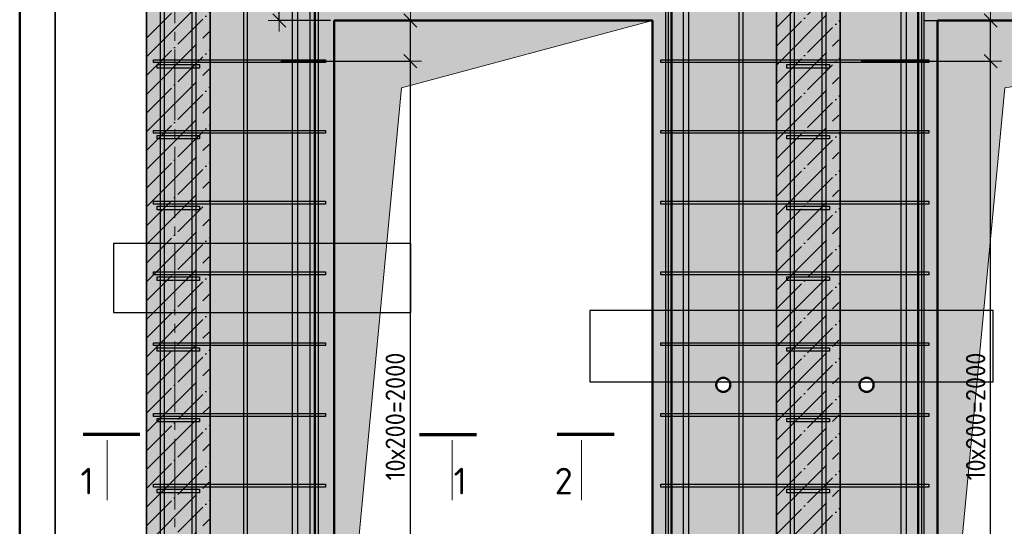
# Model space of a CAD drawing. Header units: millimetres. Extents: x -3026 to 47325, y -2839 to 55854.
# Tile 90 of 130: x 35009 to 37791, y 33686 to 35118. Entities that reach past the tile are written whole.
import ezdxf

# ---------------------------------------------------------------- set-up
doc = ezdxf.new("R2010")
doc.units = ezdxf.units.MM
doc.header["$PDMODE"] = 65
doc.linetypes.add('______11', pattern=[125, 100, -12.5, 0, -12.5])
doc.linetypes.add('______5', pattern=[275, 200, -25, 25, -25])
for name, color, linetype, lineweight in [('Standard', 7, 'Continuous', 25), ('Арм.стержн. Арматура края', 96, 'Continuous', 35), ('Арм.стержн. вертикальными 1', 22, 'Continuous', 35), ('Арм.стержн. Доп. арматура', 180, 'Continuous', 35), ('Арм.стержн. Хомут', 240, 'Continuous', 35), ('Размерная линия_ общее', 7, 'Continuous', 13), ('Фундамент (1)', 7, 'Continuous', 35)]:
    doc.layers.add(name, color=color, linetype=linetype, lineweight=lineweight)
doc.styles.add('ISOCPEUR', font='ISOCPEUR')
doc.dimstyles.new('DIMSTYLE_3', dxfattribs={"dimtxt": 55, "dimasz": 62.5, "dimexe": 0, "dimexo": 0, "dimgap": 27.5, "dimtad": 2, "dimdec": 0, "dimrnd": 5, "dimzin": 12, "dimdsep": 46, "dimtxsty": 'ISOCPEUR', "dimblk1": 'ALL_ML_STRICH', "dimblk2": 'ALL_ML_STRICH', "dimsah": 1, "dimcen": 0, "dimclrd": 7, "dimclre": 256, "dimclrt": 7, "dimadec": 0, "dimazin": 0, "dimtfac": 1, "dimtdec": 0, "dimtix": 1, "dimtmove": 2, "dimatfit": 3, "dimfxl": 0, "dimtzin": 0, "dimlwd": 0, "dimlwe": -3, "dimarcsym": 0})
doc.dimstyles.new('DIMSTYLE_8', dxfattribs={"dimtxt": 55, "dimasz": 62.5, "dimexe": 0, "dimexo": 0, "dimgap": 27.5, "dimtad": 2, "dimdec": 0, "dimrnd": 5, "dimzin": 12, "dimdsep": 46, "dimtxsty": 'ISOCPEUR', "dimblk1": 'ALL_ML_STRICH', "dimblk2": 'ALL_ML_STRICH', "dimsah": 1, "dimcen": 0, "dimclrd": 7, "dimclre": 256, "dimclrt": 7, "dimadec": 0, "dimazin": 0, "dimtfac": 1, "dimtdec": 0, "dimtix": 1, "dimtmove": 2, "dimatfit": 3, "dimfxl": 0, "dimtvp": 1.2, "dimtzin": 0, "dimlwd": 0, "dimlwe": -3, "dimarcsym": 0})

# ---------------------------------------------------------------- blocks, each defined once
blk = doc.blocks.new('ALL_ML_STRICH')
at = {"color": 0, "linetype": 'ByBlock', "lineweight": -2}
for p, q in [((0, -0.5), (0, 0.5)), ((-1, 0), (0.5, 0)), ((-0.3, -0.3), (0.3, 0.3))]:
    blk.add_line(p, q, dxfattribs=at)
blk = doc.blocks.new('*D275')
at = {"layer": 'DEFPOINTS', "color": 7, "linetype": 'Continuous', "lineweight": 13, "transparency": 33554687}
for p in [(37367, 35000.9), (37395.2, 33000.9), (37752.9, 33000.9)]:
    blk.add_point(p, dxfattribs=at)
at = {"layer": 'Размерная линия_ общее', "color": 253, "linetype": 'Continuous', "lineweight": -2, "true_color": 0xa0a0a0, "transparency": 33554687}
for p, q in [((37387, 35000.9), (37752.9, 35000.9)), ((37415.2, 33000.9), (37752.9, 33000.9))]:
    blk.add_line(p, q, dxfattribs=at)
at = {"layer": 'Размерная линия_ общее', "color": 7, "linetype": 'Continuous', "lineweight": -2, "transparency": 33554687}
blk.add_line((37752.9, 33000.9), (37752.9, 35000.9), dxfattribs=at)
at = {"layer": 'Размерная линия_ общее', "color": 7, "linetype": 'Continuous', "lineweight": 13, "transparency": 33554687, "xscale": 62.5, "yscale": 62.5, "zscale": 62.5}
for p, rotation in [((37752.9, 35000.9), 90), ((37752.9, 33000.9), 270)]:
    blk.add_blockref('ALL_ML_STRICH', p, dxfattribs=dict(at, rotation=rotation))
at = {"layer": 'Размерная линия_ общее', "color": 7, "linetype": 'Continuous', "lineweight": 13, "transparency": 33554687, "insert": (37682.9, 33815.9), "char_height": 55, "width": 2.75, "attachment_point": 1, "rotation": 90, "line_spacing_factor": 0.60241, "style": 'ISOCPEUR'}
blk.add_mtext('\\W0.91;10х200=2000', dxfattribs=at)
blk = doc.blocks.new('*D276')
at = {"layer": 'DEFPOINTS', "color": 7, "linetype": 'Continuous', "lineweight": 13, "transparency": 33554687}
for p in [(37547.2, 35115.9), (37367, 35000.9), (37752.9, 35000.9)]:
    blk.add_point(p, dxfattribs=at)
at = {"layer": 'Размерная линия_ общее', "color": 253, "linetype": 'Continuous', "lineweight": -2, "true_color": 0xa0a0a0, "transparency": 33554687}
for p, q in [((37567.2, 35115.9), (37752.9, 35115.9)), ((37387, 35000.9), (37752.9, 35000.9))]:
    blk.add_line(p, q, dxfattribs=at)
at = {"layer": 'Размерная линия_ общее', "color": 7, "linetype": 'Continuous', "lineweight": -2, "transparency": 33554687}
blk.add_line((37752.9, 35000.9), (37752.9, 35115.9), dxfattribs=at)
at = {"layer": 'Размерная линия_ общее', "color": 7, "linetype": 'Continuous', "lineweight": 13, "transparency": 33554687, "xscale": 62.5, "yscale": 62.5, "zscale": 62.5}
for p, rotation in [((37752.9, 35115.9), 90), ((37752.9, 35000.9), 270)]:
    blk.add_blockref('ALL_ML_STRICH', p, dxfattribs=dict(at, rotation=rotation))
at = {"layer": 'Размерная линия_ общее', "color": 7, "linetype": 'Continuous', "lineweight": 13, "transparency": 33554687, "insert": (37710.3, 35213.2), "char_height": 55, "width": 165, "attachment_point": 5, "rotation": 90, "style": 'ISOCPEUR'}
blk.add_mtext('\\A1;{115}', dxfattribs=at)
blk = doc.blocks.new('*D278')
at = {"layer": 'DEFPOINTS', "color": 7, "linetype": 'Continuous', "lineweight": 13, "transparency": 33554687}
for p in [(35727, 35000.9), (35755.2, 33000.9), (36112.9, 33000.9)]:
    blk.add_point(p, dxfattribs=at)
at = {"layer": 'Размерная линия_ общее', "color": 253, "linetype": 'Continuous', "lineweight": -2, "true_color": 0xa0a0a0, "transparency": 33554687}
for p, q in [((35747, 35000.9), (36112.9, 35000.9)), ((35775.2, 33000.9), (36112.9, 33000.9))]:
    blk.add_line(p, q, dxfattribs=at)
at = {"layer": 'Размерная линия_ общее', "color": 7, "linetype": 'Continuous', "lineweight": -2, "transparency": 33554687}
blk.add_line((36112.9, 33000.9), (36112.9, 35000.9), dxfattribs=at)
at = {"layer": 'Размерная линия_ общее', "color": 7, "linetype": 'Continuous', "lineweight": 13, "transparency": 33554687, "xscale": 62.5, "yscale": 62.5, "zscale": 62.5}
for p, rotation in [((36112.9, 35000.9), 90), ((36112.9, 33000.9), 270)]:
    blk.add_blockref('ALL_ML_STRICH', p, dxfattribs=dict(at, rotation=rotation))
at = {"layer": 'Размерная линия_ общее', "color": 7, "linetype": 'Continuous', "lineweight": 13, "transparency": 33554687, "insert": (36042.9, 33815.9), "char_height": 55, "width": 2.75, "attachment_point": 1, "rotation": 90, "line_spacing_factor": 0.60241, "style": 'ISOCPEUR'}
blk.add_mtext('\\W0.91;10х200=2000', dxfattribs=at)
blk = doc.blocks.new('*D279')
at = {"layer": 'DEFPOINTS', "color": 7, "linetype": 'Continuous', "lineweight": 13, "transparency": 33554687}
for p in [(35907.2, 35115.9), (35727, 35000.9), (36112.9, 35000.9)]:
    blk.add_point(p, dxfattribs=at)
at = {"layer": 'Размерная линия_ общее', "color": 253, "linetype": 'Continuous', "lineweight": -2, "true_color": 0xa0a0a0, "transparency": 33554687}
for p, q in [((35927.2, 35115.9), (36112.9, 35115.9)), ((35747, 35000.9), (36112.9, 35000.9))]:
    blk.add_line(p, q, dxfattribs=at)
at = {"layer": 'Размерная линия_ общее', "color": 7, "linetype": 'Continuous', "lineweight": -2, "transparency": 33554687}
blk.add_line((36112.9, 35000.9), (36112.9, 35115.9), dxfattribs=at)
at = {"layer": 'Размерная линия_ общее', "color": 7, "linetype": 'Continuous', "lineweight": 13, "transparency": 33554687, "xscale": 62.5, "yscale": 62.5, "zscale": 62.5}
for p, rotation in [((36112.9, 35115.9), 90), ((36112.9, 35000.9), 270)]:
    blk.add_blockref('ALL_ML_STRICH', p, dxfattribs=dict(at, rotation=rotation))
at = {"layer": 'Размерная линия_ общее', "color": 7, "linetype": 'Continuous', "lineweight": 13, "transparency": 33554687, "insert": (36070.3, 35213.2), "char_height": 55, "width": 165, "attachment_point": 5, "rotation": 90, "style": 'ISOCPEUR'}
blk.add_mtext('\\A1;{115}', dxfattribs=at)
blk = doc.blocks.new('*D280')
at = {"layer": 'DEFPOINTS', "color": 7, "linetype": 'Continuous', "lineweight": 13, "transparency": 33554687}
for p in [(35805.2, 35715.9), (35742.6, 35115.9), (35907.2, 35115.9)]:
    blk.add_point(p, dxfattribs=at)
at = {"layer": 'Размерная линия_ общее', "color": 253, "linetype": 'Continuous', "lineweight": -2, "true_color": 0xa0a0a0, "transparency": 33554687}
for p, q in [((35785.2, 35715.9), (35742.6, 35715.9)), ((35887.2, 35115.9), (35742.6, 35115.9))]:
    blk.add_line(p, q, dxfattribs=at)
at = {"layer": 'Размерная линия_ общее', "color": 7, "linetype": 'Continuous', "lineweight": -2, "transparency": 33554687}
blk.add_line((35742.6, 35115.9), (35742.6, 35715.9), dxfattribs=at)
at = {"layer": 'Размерная линия_ общее', "color": 7, "linetype": 'Continuous', "lineweight": 13, "transparency": 33554687, "xscale": 62.5, "yscale": 62.5, "zscale": 62.5}
for p, rotation in [((35742.6, 35715.9), 90), ((35742.6, 35115.9), 270)]:
    blk.add_blockref('ALL_ML_STRICH', p, dxfattribs=dict(at, rotation=rotation))
at = {"layer": 'Размерная линия_ общее', "color": 7, "linetype": 'Continuous', "lineweight": 13, "transparency": 33554687, "insert": (35700.1, 35418.6), "char_height": 55, "width": 165, "attachment_point": 5, "rotation": 90, "style": 'ISOCPEUR'}
blk.add_mtext('\\A1;{600}', dxfattribs=at)

msp = doc.modelspace()

# ---------------------------------------------------------------- hatches: boundary and pattern name
at = {"linetype": 'Continuous', "lineweight": -3, "transparency": 33554687}
for points in [[(35547.2, 32915.9), (35547.2, 36035.9), (35367.2, 36035.9), (35367.2, 32915.9)], [(37327.2, 32915.9), (37327.2, 36035.9), (37147.2, 36035.9), (37147.2, 32915.9)]]:
    msp.add_hatch(color=7, dxfattribs=at).paths.add_polyline_path(points)
at = {"linetype": 'Continuous', "lineweight": 25, "transparency": 33554687}
h = msp.add_hatch(color=7, dxfattribs=at)
h.paths.add_polyline_path([(37602.2, 35115.9), (39002.2, 35115.9), (39002.2, 32915.9), (39646.5, 32915.9), (39646.5, 36035.9), (37327.2, 36035.9), (37327.2, 32915.9), (37602.2, 32915.9)])
h.paths.add_polyline_path([(37422.2, 34085.9), (37422.1, 34083.8), (37421.8, 34081.7), (37421.2, 34079.7), (37420.5, 34077.8), (37419.5, 34075.9), (37418.4, 34074.1), (37417.1, 34072.5), (37415.6, 34071), (37414, 34069.7), (37412.2, 34068.6), (37410.4, 34067.6), (37408.4, 34066.9), (37406.4, 34066.3), (37404.3, 34066), (37402.2, 34065.9), (37400.1, 34066), (37398.1, 34066.3), (37396, 34066.9), (37394.1, 34067.6), (37392.2, 34068.6), (37390.5, 34069.7), (37388.8, 34071), (37387.4, 34072.5), (37386, 34074.1), (37384.9, 34075.9), (37384, 34077.8), (37383.2, 34079.7), (37382.7, 34081.7), (37382.3, 34083.8), (37382.2, 34085.9), (37382.3, 34088), (37382.7, 34090), (37383.2, 34092.1), (37384, 34094), (37384.9, 34095.9), (37386, 34097.6), (37387.4, 34099.3), (37388.8, 34100.8), (37390.5, 34102.1), (37392.2, 34103.2), (37394.1, 34104.2), (37396, 34104.9), (37398.1, 34105.5), (37400.1, 34105.8), (37402.2, 34105.9), (37404.3, 34105.8), (37406.4, 34105.5), (37408.4, 34104.9), (37410.4, 34104.2), (37412.2, 34103.2), (37414, 34102.1), (37415.6, 34100.8), (37417.1, 34099.3), (37418.4, 34097.6), (37419.5, 34095.9), (37420.5, 34094), (37421.2, 34092.1), (37421.8, 34090), (37422.1, 34088)], flags=16)
at = {"layer": 'Standard', "linetype": 'Continuous', "lineweight": 25, "transparency": 33554687}
h = msp.add_hatch(color=7, dxfattribs=at)
h.paths.add_polyline_path([(35897.2, 35115.9), (36797.2, 35115.9), (36797.2, 32915.9), (37147.2, 32915.9), (37147.2, 36035.9), (35547.2, 36035.9), (35547.2, 32915.9), (35897.2, 32915.9)])
h.paths.add_polyline_path([(37017.2, 34085.9), (37017.1, 34083.8), (37016.8, 34081.7), (37016.2, 34079.7), (37015.5, 34077.8), (37014.5, 34075.9), (37013.4, 34074.1), (37012.1, 34072.5), (37010.6, 34071), (37009, 34069.7), (37007.2, 34068.6), (37005.4, 34067.6), (37003.4, 34066.9), (37001.4, 34066.3), (36999.3, 34066), (36997.2, 34065.9), (36995.1, 34066), (36993.1, 34066.3), (36991, 34066.9), (36989.1, 34067.6), (36987.2, 34068.6), (36985.5, 34069.7), (36983.8, 34071), (36982.4, 34072.5), (36981, 34074.1), (36979.9, 34075.9), (36979, 34077.8), (36978.2, 34079.7), (36977.7, 34081.7), (36977.3, 34083.8), (36977.2, 34085.9), (36977.3, 34088), (36977.7, 34090), (36978.2, 34092.1), (36979, 34094), (36979.9, 34095.9), (36981, 34097.6), (36982.4, 34099.3), (36983.8, 34100.8), (36985.5, 34102.1), (36987.2, 34103.2), (36989.1, 34104.2), (36991, 34104.9), (36993.1, 34105.5), (36995.1, 34105.8), (36997.2, 34105.9), (36999.3, 34105.8), (37001.4, 34105.5), (37003.4, 34104.9), (37005.4, 34104.2), (37007.2, 34103.2), (37009, 34102.1), (37010.6, 34100.8), (37012.1, 34099.3), (37013.4, 34097.6), (37014.5, 34095.9), (37015.5, 34094), (37016.2, 34092.1), (37016.8, 34090), (37017.1, 34088)], flags=16)
at = {"layer": 'Фундамент (1)', "linetype": 'Continuous', "lineweight": 13, "true_color": 0x2d2d2d, "transparency": 33554687}
for points in [[(36088.1, 34925), (36797.2, 35115.9), (35897.2, 35115.9), (35897.2, 32915.9)], [(37793.1, 34925), (39002.2, 35115.9), (37602.2, 35115.9), (37602.2, 32915.9)]]:
    msp.add_hatch(color=250, dxfattribs=at).paths.add_polyline_path(points)

# ---------------------------------------------------------------- linework, layer by layer
at = {"color": 52, "linetype": 'Continuous', "lineweight": -3, "transparency": 33554687}
for p, q in [((35108.9, 37140.2), (35108.9, 32570.7)), ((35108.9, 32570.7), (35108.9, 37140.2))]:
    msp.add_line(p, q, dxfattribs=at)
at = {"color": 7, "linetype": 'Continuous', "lineweight": 35, "transparency": 33554687}
for p, q in [((35367.2, 36035.9), (35367.2, 32915.9)), ((35547.2, 32915.9), (35547.2, 36035.9)), ((37147.2, 36035.9), (37147.2, 32915.9)), ((37327.2, 32915.9), (37327.2, 36035.9))]:
    msp.add_line(p, q, dxfattribs=at)
at = {"color": 253, "linetype": '______5', "lineweight": -3, "true_color": 0xababab, "transparency": 33554687}
for p, q in [((37147.2, 35096), (37327.2, 35276)), ((35367.2, 35013), (35547.2, 35193)), ((37147.2, 34989.9), (37327.2, 35169.9)), ((35367.2, 34906.9), (35547.2, 35086.9)), ((37147.2, 34883.8), (37327.2, 35063.8)), ((35367.2, 34800.9), (35547.2, 34980.9)), ((37147.2, 34777.8), (37327.2, 34957.8)), ((35367.2, 34694.8), (35547.2, 34874.8)), ((37147.2, 34671.7), (37327.2, 34851.7)), ((35367.2, 34588.7), (35547.2, 34768.7)), ((37147.2, 34565.6), (37327.2, 34745.6)), ((35367.2, 34482.7), (35547.2, 34662.7)), ((37147.2, 34459.6), (37327.2, 34639.6)), ((35367.2, 34376.6), (35547.2, 34556.6)), ((37147.2, 34353.5), (37327.2, 34533.5)), ((35367.2, 34270.5), (35547.2, 34450.5)), ((37147.2, 34247.4), (37327.2, 34427.4)), ((35367.2, 34164.5), (35547.2, 34344.5)), ((37147.2, 34141.4), (37327.2, 34321.4)), ((35367.2, 34058.4), (35547.2, 34238.4)), ((37147.2, 34035.3), (37327.2, 34215.3)), ((35367.2, 33952.3), (35547.2, 34132.3)), ((37147.2, 33929.2), (37327.2, 34109.2)), ((35367.2, 33846.3), (35547.2, 34026.3)), ((37147.2, 33823.2), (37327.2, 34003.2)), ((35367.2, 33740.2), (35547.2, 33920.2)), ((37147.2, 33717.1), (37327.2, 33897.1)), ((35367.2, 33634.1), (35547.2, 33814.1)), ((37147.2, 33611), (37327.2, 33791)), ((35367.2, 33528.1), (35547.2, 33708.1))]:
    msp.add_line(p, q, dxfattribs=at)
at = {"color": 253, "linetype": '______11', "lineweight": -3, "true_color": 0xababab, "transparency": 33554687}
for p, q in [((35367.2, 35066), (35547.2, 35246)), ((37147.2, 35042.9), (37327.2, 35222.9)), ((35367.2, 34960), (35547.2, 35140)), ((37147.2, 34936.9), (37327.2, 35116.9)), ((35367.2, 34853.9), (35547.2, 35033.9)), ((37147.2, 34830.8), (37327.2, 35010.8)), ((35367.2, 34747.8), (35547.2, 34927.8)), ((37147.2, 34724.7), (37327.2, 34904.7)), ((35367.2, 34641.8), (35547.2, 34821.8)), ((37147.2, 34618.7), (37327.2, 34798.7)), ((35367.2, 34535.7), (35547.2, 34715.7)), ((37147.2, 34512.6), (37327.2, 34692.6)), ((35367.2, 34429.6), (35547.2, 34609.6)), ((37147.2, 34406.5), (37327.2, 34586.5)), ((35367.2, 34323.6), (35547.2, 34503.6)), ((37147.2, 34300.5), (37327.2, 34480.5)), ((35367.2, 34217.5), (35547.2, 34397.5)), ((37147.2, 34194.4), (37327.2, 34374.4)), ((35367.2, 34111.4), (35547.2, 34291.4)), ((37147.2, 34088.3), (37327.2, 34268.3)), ((35367.2, 34005.4), (35547.2, 34185.4)), ((37147.2, 33982.3), (37327.2, 34162.3)), ((35367.2, 33899.3), (35547.2, 34079.3)), ((37147.2, 33876.2), (37327.2, 34056.2)), ((35367.2, 33793.2), (35547.2, 33973.2)), ((37147.2, 33770.1), (37327.2, 33950.1)), ((35367.2, 33687.2), (35547.2, 33867.2)), ((37147.2, 33664.1), (37327.2, 33844.1)), ((35367.2, 33581.1), (35547.2, 33761.1)), ((37147.2, 33558), (37327.2, 33738))]:
    msp.add_line(p, q, dxfattribs=at)
at = {"color": 7, "linetype": 'Continuous', "lineweight": 50, "transparency": 33554687}
for p, q in [((37602.2, 32915.9), (37602.2, 35115.9)), ((37602.2, 35115.9), (39002.2, 35115.9)), ((37382.2, 34085.9), (37382.3, 34088)), ((37382.3, 34088), (37382.7, 34090)), ((37382.7, 34090), (37383.2, 34092.1)), ((37383.2, 34092.1), (37384, 34094)), ((37384, 34094), (37384.9, 34095.9)), ((37384.9, 34095.9), (37386, 34097.6)), ((37386, 34097.6), (37387.4, 34099.3)), ((37387.4, 34099.3), (37388.8, 34100.8)), ((37388.8, 34100.8), (37390.5, 34102.1)), ((37390.5, 34102.1), (37392.2, 34103.2)), ((37392.2, 34103.2), (37394.1, 34104.2)), ((37394.1, 34104.2), (37396, 34104.9)), ((37396, 34104.9), (37398.1, 34105.5)), ((37398.1, 34105.5), (37400.1, 34105.8)), ((37400.1, 34105.8), (37402.2, 34105.9)), ((37402.2, 34105.9), (37404.3, 34105.8)), ((37404.3, 34105.8), (37406.4, 34105.5)), ((37406.4, 34105.5), (37408.4, 34104.9)), ((37408.4, 34104.9), (37410.4, 34104.2)), ((37410.4, 34104.2), (37412.2, 34103.2)), ((37412.2, 34103.2), (37414, 34102.1)), ((37414, 34102.1), (37415.6, 34100.8)), ((37415.6, 34100.8), (37417.1, 34099.3)), ((37417.1, 34099.3), (37418.4, 34097.6)), ((37418.4, 34097.6), (37419.5, 34095.9)), ((37419.5, 34095.9), (37420.5, 34094)), ((37420.5, 34094), (37421.2, 34092.1)), ((37421.2, 34092.1), (37421.8, 34090)), ((37421.8, 34090), (37422.1, 34088)), ((37422.1, 34088), (37422.2, 34085.9)), ((37382.3, 34083.8), (37382.2, 34085.9)), ((37382.7, 34081.7), (37382.3, 34083.8)), ((37383.2, 34079.7), (37382.7, 34081.7)), ((37384, 34077.8), (37383.2, 34079.7)), ((37384.9, 34075.9), (37384, 34077.8)), ((37386, 34074.1), (37384.9, 34075.9)), ((37387.4, 34072.5), (37386, 34074.1)), ((37388.8, 34071), (37387.4, 34072.5)), ((37390.5, 34069.7), (37388.8, 34071)), ((37392.2, 34068.6), (37390.5, 34069.7)), ((37394.1, 34067.6), (37392.2, 34068.6)), ((37396, 34066.9), (37394.1, 34067.6)), ((37398.1, 34066.3), (37396, 34066.9)), ((37400.1, 34066), (37398.1, 34066.3)), ((37402.2, 34065.9), (37400.1, 34066)), ((37404.3, 34066), (37402.2, 34065.9)), ((37406.4, 34066.3), (37404.3, 34066)), ((37408.4, 34066.9), (37406.4, 34066.3)), ((37410.4, 34067.6), (37408.4, 34066.9)), ((37412.2, 34068.6), (37410.4, 34067.6)), ((37414, 34069.7), (37412.2, 34068.6)), ((37415.6, 34071), (37414, 34069.7)), ((37417.1, 34072.5), (37415.6, 34071)), ((37418.4, 34074.1), (37417.1, 34072.5)), ((37419.5, 34075.9), (37418.4, 34074.1)), ((37420.5, 34077.8), (37419.5, 34075.9)), ((37421.2, 34079.7), (37420.5, 34077.8)), ((37421.8, 34081.7), (37421.2, 34079.7)), ((37422.1, 34083.8), (37421.8, 34081.7)), ((37422.2, 34085.9), (37422.1, 34083.8))]:
    msp.add_line(p, q, dxfattribs=at)
at = {"layer": 'Standard', "color": 7, "linetype": '______5', "lineweight": 13, "transparency": 33554687}
msp.add_line((35447.2, 36958.3), (35447.2, 32458.7), dxfattribs=at)
at = {"layer": 'Standard', "color": 7, "linetype": 'Continuous', "lineweight": 50, "transparency": 33554687}
for p, q in [((35897.2, 35115.9), (35897.2, 32915.9)), ((36797.2, 35115.9), (35897.2, 35115.9)), ((36797.2, 35115.9), (36797.2, 32915.9)), ((36977.3, 34088), (36977.2, 34085.9)), ((36977.7, 34090), (36977.3, 34088)), ((36978.2, 34092.1), (36977.7, 34090)), ((36979, 34094), (36978.2, 34092.1)), ((36979.9, 34095.9), (36979, 34094)), ((36981, 34097.6), (36979.9, 34095.9)), ((36982.4, 34099.3), (36981, 34097.6)), ((36983.8, 34100.8), (36982.4, 34099.3)), ((36985.5, 34102.1), (36983.8, 34100.8)), ((36987.2, 34103.2), (36985.5, 34102.1)), ((36989.1, 34104.2), (36987.2, 34103.2)), ((36991, 34104.9), (36989.1, 34104.2)), ((36993.1, 34105.5), (36991, 34104.9)), ((36995.1, 34105.8), (36993.1, 34105.5)), ((36997.2, 34105.9), (36995.1, 34105.8)), ((36999.3, 34105.8), (36997.2, 34105.9)), ((37001.4, 34105.5), (36999.3, 34105.8)), ((37003.4, 34104.9), (37001.4, 34105.5)), ((37005.4, 34104.2), (37003.4, 34104.9)), ((37007.2, 34103.2), (37005.4, 34104.2)), ((37009, 34102.1), (37007.2, 34103.2)), ((37010.6, 34100.8), (37009, 34102.1)), ((37012.1, 34099.3), (37010.6, 34100.8)), ((37013.4, 34097.6), (37012.1, 34099.3)), ((37014.5, 34095.9), (37013.4, 34097.6)), ((37015.5, 34094), (37014.5, 34095.9)), ((37016.2, 34092.1), (37015.5, 34094)), ((37016.8, 34090), (37016.2, 34092.1)), ((37017.1, 34088), (37016.8, 34090)), ((37017.2, 34085.9), (37017.1, 34088)), ((36977.2, 34085.9), (36977.3, 34083.8)), ((36977.3, 34083.8), (36977.7, 34081.7)), ((36977.7, 34081.7), (36978.2, 34079.7)), ((36978.2, 34079.7), (36979, 34077.8)), ((36979, 34077.8), (36979.9, 34075.9)), ((36979.9, 34075.9), (36981, 34074.1)), ((36981, 34074.1), (36982.4, 34072.5)), ((36982.4, 34072.5), (36983.8, 34071)), ((36983.8, 34071), (36985.5, 34069.7)), ((36985.5, 34069.7), (36987.2, 34068.6)), ((36987.2, 34068.6), (36989.1, 34067.6)), ((36989.1, 34067.6), (36991, 34066.9)), ((36991, 34066.9), (36993.1, 34066.3)), ((36993.1, 34066.3), (36995.1, 34066)), ((36995.1, 34066), (36997.2, 34065.9)), ((36997.2, 34065.9), (36999.3, 34066)), ((36999.3, 34066), (37001.4, 34066.3)), ((37001.4, 34066.3), (37003.4, 34066.9)), ((37003.4, 34066.9), (37005.4, 34067.6)), ((37005.4, 34067.6), (37007.2, 34068.6)), ((37007.2, 34068.6), (37009, 34069.7)), ((37009, 34069.7), (37010.6, 34071)), ((37010.6, 34071), (37012.1, 34072.5)), ((37012.1, 34072.5), (37013.4, 34074.1)), ((37013.4, 34074.1), (37014.5, 34075.9)), ((37014.5, 34075.9), (37015.5, 34077.8)), ((37015.5, 34077.8), (37016.2, 34079.7)), ((37016.2, 34079.7), (37016.8, 34081.7)), ((37016.8, 34081.7), (37017.1, 34083.8)), ((37017.1, 34083.8), (37017.2, 34085.9))]:
    msp.add_line(p, q, dxfattribs=at)
at = {"layer": 'Standard', "color": 52, "linetype": 'Continuous', "lineweight": -3, "transparency": 33554687}
for p, q in [((35273.9, 34485.3), (35273.9, 34290.2)), ((36113.9, 34485.3), (35273.9, 34485.3)), ((35273.9, 34485.3), (35273.9, 34290.2)), ((36113.9, 34485.3), (35273.9, 34485.3)), ((36113.9, 34290.2), (36113.9, 34485.3)), ((36113.9, 34290.2), (36113.9, 34485.3)), ((35273.9, 34290.2), (36113.9, 34290.2)), ((35273.9, 34290.2), (36113.9, 34290.2)), ((36620, 34296.1), (36620, 34094.5)), ((37760, 34296.1), (36620, 34296.1)), ((36620, 34296.1), (36620, 34094.5)), ((37760, 34296.1), (36620, 34296.1)), ((37760, 34094.5), (37760, 34296.1)), ((37760, 34094.5), (37760, 34296.1)), ((36620, 34094.5), (37760, 34094.5)), ((36620, 34094.5), (37760, 34094.5))]:
    msp.add_line(p, q, dxfattribs=at)
at = {"layer": 'Standard', "color": 7, "linetype": 'Continuous', "lineweight": 13, "transparency": 33554687}
for p, q in [((36620, 34094.5), (37760, 34094.5)), ((35256.5, 33930), (35256.5, 33760.4)), ((36231, 33930), (36231, 33760.4)), ((36596.5, 33930), (36596.5, 33760.4))]:
    msp.add_line(p, q, dxfattribs=at)
at = {"layer": 'Standard', "color": 7, "linetype": 'Continuous', "lineweight": 70, "transparency": 33554687}
for p, q in [((35348.7, 33946), (35187.9, 33946)), ((36138.7, 33946), (36299.5, 33946)), ((36688.7, 33946), (36527.9, 33946))]:
    msp.add_line(p, q, dxfattribs=at)
at = {"layer": 'Standard', "color": 7, "linetype": 'Continuous', "lineweight": 50, "transparency": 33554687}
msp.add_lwpolyline([(35008.9, 32470.7), (39746.5, 32470.7), (39746.5, 37240.2), (35008.9, 37240.2), (35008.9, 32470.7)], dxfattribs=at)
at = {"layer": 'Standard', "color": 7, "linetype": 'Continuous', "lineweight": 13, "transparency": 33554687}
for points in [[(35897.2, 32915.9), (36088.1, 34925), (36797.2, 35115.9)], [(37602.2, 32915.9), (37793.1, 34925), (39002.2, 35115.9)]]:
    msp.add_lwpolyline(points, dxfattribs=at)
at = {"layer": 'Арм.стержн. Арматура края', "color": 4, "linetype": 'Continuous', "lineweight": 25, "transparency": 33554687}
for points in [[(35397.2, 34990.9), (35517.2, 34990.9), (35517.2, 34980.9), (35397.2, 34980.9), (35397.2, 34990.9)], [(37177.2, 34990.9), (37297.2, 34990.9), (37297.2, 34980.9), (37177.2, 34980.9), (37177.2, 34990.9)], [(35397.2, 34790.9), (35517.2, 34790.9), (35517.2, 34780.9), (35397.2, 34780.9), (35397.2, 34790.9)], [(37177.2, 34790.9), (37297.2, 34790.9), (37297.2, 34780.9), (37177.2, 34780.9), (37177.2, 34790.9)], [(35397.2, 34590.9), (35517.2, 34590.9), (35517.2, 34580.9), (35397.2, 34580.9), (35397.2, 34590.9)], [(37177.2, 34590.9), (37297.2, 34590.9), (37297.2, 34580.9), (37177.2, 34580.9), (37177.2, 34590.9)], [(35397.2, 34390.9), (35517.2, 34390.9), (35517.2, 34380.9), (35397.2, 34380.9), (35397.2, 34390.9)], [(37177.2, 34390.9), (37297.2, 34390.9), (37297.2, 34380.9), (37177.2, 34380.9), (37177.2, 34390.9)], [(35397.2, 34190.9), (35517.2, 34190.9), (35517.2, 34180.9), (35397.2, 34180.9), (35397.2, 34190.9)], [(37177.2, 34190.9), (37297.2, 34190.9), (37297.2, 34180.9), (37177.2, 34180.9), (37177.2, 34190.9)], [(35397.2, 33990.9), (35517.2, 33990.9), (35517.2, 33980.9), (35397.2, 33980.9), (35397.2, 33990.9)], [(37177.2, 33990.9), (37297.2, 33990.9), (37297.2, 33980.9), (37177.2, 33980.9), (37177.2, 33990.9)], [(35397.2, 33790.9), (35517.2, 33790.9), (35517.2, 33780.9), (35397.2, 33780.9), (35397.2, 33790.9)], [(37177.2, 33790.9), (37297.2, 33790.9), (37297.2, 33780.9), (37177.2, 33780.9), (37177.2, 33790.9)]]:
    msp.add_lwpolyline(points, dxfattribs=at)
at = {"layer": 'Арм.стержн. вертикальными 1', "color": 4, "linetype": 'Continuous', "lineweight": 25, "transparency": 33554687}
for points in [[(35407.2, 32915.9), (35407.2, 37045.9), (35417.2, 37045.9), (35417.2, 32915.9), (35407.2, 32915.9)], [(35407.2, 32915.9), (35407.2, 37045.9), (35417.2, 37045.9), (35417.2, 32915.9), (35407.2, 32915.9)], [(35407.2, 32915.9), (35407.2, 37045.9), (35417.2, 37045.9), (35417.2, 32915.9), (35407.2, 32915.9)], [(35496.7, 32915.9), (35496.7, 37045.9), (35506.7, 37045.9), (35506.7, 32915.9), (35496.7, 32915.9)], [(35496.7, 32915.9), (35496.7, 37045.9), (35506.7, 37045.9), (35506.7, 32915.9), (35496.7, 32915.9)], [(35496.7, 32915.9), (35496.7, 37045.9), (35506.7, 37045.9), (35506.7, 32915.9), (35496.7, 32915.9)], [(35642.2, 32915.9), (35642.2, 37045.9), (35652.2, 37045.9), (35652.2, 32915.9), (35642.2, 32915.9)], [(35642.2, 32915.9), (35642.2, 37045.9), (35652.2, 37045.9), (35652.2, 32915.9), (35642.2, 32915.9)], [(35842.2, 32915.9), (35842.2, 37045.9), (35852.2, 37045.9), (35852.2, 32915.9), (35842.2, 32915.9)], [(35842.2, 32915.9), (35842.2, 37045.9), (35852.2, 37045.9), (35852.2, 32915.9), (35842.2, 32915.9)], [(36842.2, 32915.9), (36842.2, 37045.9), (36852.2, 37045.9), (36852.2, 32915.9), (36842.2, 32915.9)], [(36842.2, 32915.9), (36842.2, 37045.9), (36852.2, 37045.9), (36852.2, 32915.9), (36842.2, 32915.9)], [(37042.2, 32915.9), (37042.2, 37045.9), (37052.2, 37045.9), (37052.2, 32915.9), (37042.2, 32915.9)], [(37042.2, 32915.9), (37042.2, 37045.9), (37052.2, 37045.9), (37052.2, 32915.9), (37042.2, 32915.9)], [(37187.2, 32915.9), (37187.2, 37045.9), (37197.2, 37045.9), (37197.2, 32915.9), (37187.2, 32915.9)], [(37187.2, 32915.9), (37187.2, 37045.9), (37197.2, 37045.9), (37197.2, 32915.9), (37187.2, 32915.9)], [(37187.2, 32915.9), (37187.2, 37045.9), (37197.2, 37045.9), (37197.2, 32915.9), (37187.2, 32915.9)], [(37276.7, 32915.9), (37276.7, 37045.9), (37286.7, 37045.9), (37286.7, 32915.9), (37276.7, 32915.9)], [(37276.7, 32915.9), (37276.7, 37045.9), (37286.7, 37045.9), (37286.7, 32915.9), (37276.7, 32915.9)], [(37276.7, 32915.9), (37276.7, 37045.9), (37286.7, 37045.9), (37286.7, 32915.9), (37276.7, 32915.9)], [(37547.2, 32915.9), (37547.2, 37045.9), (37557.2, 37045.9), (37557.2, 32915.9), (37547.2, 32915.9)], [(37547.2, 32915.9), (37547.2, 37045.9), (37557.2, 37045.9), (37557.2, 32915.9), (37547.2, 32915.9)]]:
    msp.add_lwpolyline(points, dxfattribs=at)
at = {"layer": 'Арм.стержн. Доп. арматура', "color": 7, "linetype": 'Continuous', "lineweight": 25, "transparency": 33554687}
for points in [[(35780.2, 32915.9), (35780.2, 35715.9), (35794.2, 35715.9), (35794.2, 32915.9), (35780.2, 32915.9)], [(35780.2, 32915.9), (35780.2, 35715.9), (35794.2, 35715.9), (35794.2, 32915.9), (35780.2, 32915.9)], [(35830.2, 32915.9), (35830.2, 35715.9), (35844.2, 35715.9), (35844.2, 32915.9), (35830.2, 32915.9)], [(35830.2, 32915.9), (35830.2, 35715.9), (35844.2, 35715.9), (35844.2, 32915.9), (35830.2, 32915.9)], [(36835.2, 32915.9), (36835.2, 35715.9), (36849.2, 35715.9), (36849.2, 32915.9), (36835.2, 32915.9)], [(36835.2, 32915.9), (36835.2, 35715.9), (36849.2, 35715.9), (36849.2, 32915.9), (36835.2, 32915.9)], [(36885.2, 32915.9), (36885.2, 35715.9), (36899.2, 35715.9), (36899.2, 32915.9), (36885.2, 32915.9)], [(36885.2, 32915.9), (36885.2, 35715.9), (36899.2, 35715.9), (36899.2, 32915.9), (36885.2, 32915.9)], [(37500.2, 32915.9), (37500.2, 35715.9), (37514.2, 35715.9), (37514.2, 32915.9), (37500.2, 32915.9)], [(37500.2, 32915.9), (37500.2, 35715.9), (37514.2, 35715.9), (37514.2, 32915.9), (37500.2, 32915.9)], [(37550.2, 32915.9), (37550.2, 35715.9), (37564.2, 35715.9), (37564.2, 32915.9), (37550.2, 32915.9)], [(37550.2, 32915.9), (37550.2, 35715.9), (37564.2, 35715.9), (37564.2, 32915.9), (37550.2, 32915.9)]]:
    msp.add_lwpolyline(points, dxfattribs=at)
at = {"layer": 'Арм.стержн. Хомут', "color": 40, "linetype": 'Continuous', "lineweight": 25, "transparency": 33554687}
for points in [[(35387.2, 35004.9), (35873.2, 35004.9), (35873.2, 34996.9), (35387.2, 34996.9), (35387.2, 35004.9)], [(37578.2, 34996.9), (36821.2, 34996.9), (36821.2, 35004.9), (37578.2, 35004.9), (37578.2, 34996.9)], [(35387.2, 34804.9), (35873.2, 34804.9), (35873.2, 34796.9), (35387.2, 34796.9), (35387.2, 34804.9)], [(37578.2, 34796.9), (36821.2, 34796.9), (36821.2, 34804.9), (37578.2, 34804.9), (37578.2, 34796.9)], [(35387.2, 34604.9), (35873.2, 34604.9), (35873.2, 34596.9), (35387.2, 34596.9), (35387.2, 34604.9)], [(37578.2, 34596.9), (36821.2, 34596.9), (36821.2, 34604.9), (37578.2, 34604.9), (37578.2, 34596.9)], [(35387.2, 34404.9), (35873.2, 34404.9), (35873.2, 34396.9), (35387.2, 34396.9), (35387.2, 34404.9)], [(37578.2, 34396.9), (36821.2, 34396.9), (36821.2, 34404.9), (37578.2, 34404.9), (37578.2, 34396.9)], [(35387.2, 34204.9), (35873.2, 34204.9), (35873.2, 34196.9), (35387.2, 34196.9), (35387.2, 34204.9)], [(37578.2, 34196.9), (36821.2, 34196.9), (36821.2, 34204.9), (37578.2, 34204.9), (37578.2, 34196.9)], [(35387.2, 34004.9), (35873.2, 34004.9), (35873.2, 33996.9), (35387.2, 33996.9), (35387.2, 34004.9)], [(37578.2, 33996.9), (36821.2, 33996.9), (36821.2, 34004.9), (37578.2, 34004.9), (37578.2, 33996.9)], [(35387.2, 33804.9), (35873.2, 33804.9), (35873.2, 33796.9), (35387.2, 33796.9), (35387.2, 33804.9)], [(37578.2, 33796.9), (36821.2, 33796.9), (36821.2, 33804.9), (37578.2, 33804.9), (37578.2, 33796.9)]]:
    msp.add_lwpolyline(points, dxfattribs=at)

# ---------------------------------------------------------------- texts
at = {"layer": 'Standard', "color": 7, "linetype": 'Continuous', "lineweight": 13, "transparency": 33554687, "char_height": 75, "attachment_point": 7, "style": 'ISOCPEUR'}
for s, insert, width in [('\\A1;{\\fISOCPEUR|i0|b0;\\H75.000000;\\W1.000000;\\C7;1}\\P', (35180.6, 33776.4), 58.333), ('\\A1;{\\fISOCPEUR|i0|b0;\\H75.000000;\\W1.000000;\\C7;1}\\P', (36234.9, 33776.4), 58.333), ('\\A1;{\\fISOCPEUR|i0|b0;\\H75.000000;\\W1.000000;\\C7;2}\\P', (36520.6, 33776.4), 81.667)]:
    msp.add_mtext(s, dxfattribs=dict(at, insert=insert, width=width))

# ---------------------------------------------------------------- dimensions: what is measured, and where the dimension line sits
at = {"layer": 'Размерная линия_ общее', "color": 7, "linetype": 'Continuous', "lineweight": 13, "transparency": 33554687}
for base, p1, p2, dimstyle, picture, middle in [((35742.6, 35715.9), (35887.2, 35115.9), (35785.2, 35715.9), 'DIMSTYLE_3', '*D280', (35700.1, 35418.6)), ((36112.9, 35115.9), (35747, 35000.9), (35927.2, 35115.9), 'DIMSTYLE_8', '*D279', (36070.3, 35213.2)), ((37752.9, 35115.9), (37387, 35000.9), (37567.2, 35115.9), 'DIMSTYLE_8', '*D276', (37710.3, 35213.2))]:
    dim = msp.add_linear_dim(base=base, p1=p1, p2=p2, angle=90, dimstyle=dimstyle, override={"dimpost": '<>', "dimclrd": 7, "dimclre": 253, "dimclrt": 7, "dimlwd": 0, "dimlwe": 65533}, dxfattribs=at)
    dim.commit()
    dim.dimension.update_dxf_attribs({"geometry": picture, "text_midpoint": middle, "dimtype": 160})
for base, p1, p2, picture, middle in [((36112.9, 35000.9), (35775.2, 33000.9), (35747, 35000.9), '*D278', (36085.4, 34000.9)), ((37752.9, 35000.9), (37415.2, 33000.9), (37387, 35000.9), '*D275', (37725.4, 34000.9))]:
    dim = msp.add_linear_dim(base=base, p1=p1, p2=p2, angle=90, text='\\W0.91;10х200=2000', dimstyle='DIMSTYLE_3', override={"dimpost": '<>', "dimclrd": 7, "dimclre": 253, "dimclrt": 7, "dimlwd": 0, "dimlwe": 65533}, dxfattribs=at)
    dim.commit()
    dim.dimension.update_dxf_attribs({"geometry": picture, "text_midpoint": middle, "dimtype": 160})

doc.saveas('drawing.dxf')
